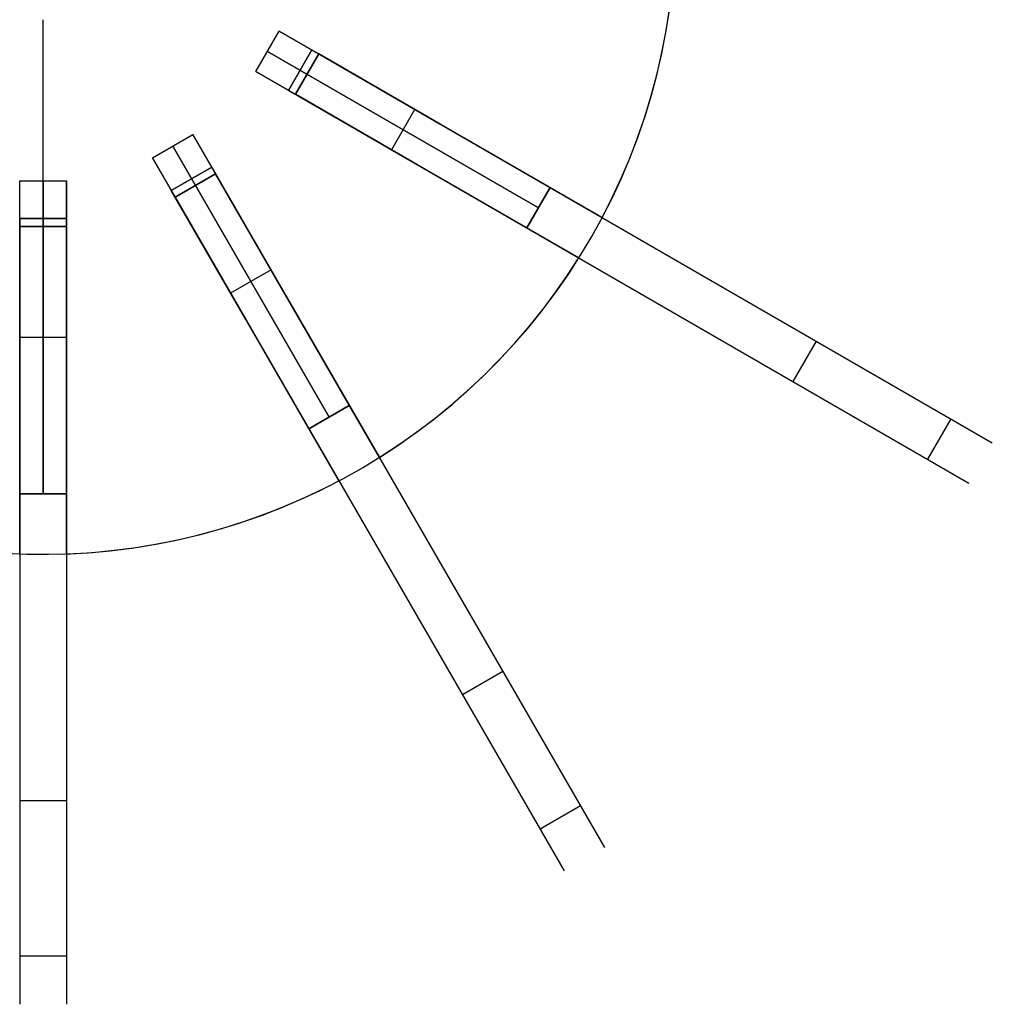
# Model space of a CAD drawing. Header units: millimetres. Extents: x 292 to 849, y 1637 to 2194.
# Tile 2 of 7: x 565 to 815, y 1637 to 1890. Entities that reach past the tile are written whole.
import ezdxf

# ---------------------------------------------------------------- set-up
doc = ezdxf.new("R2010")
doc.units = ezdxf.units.MM
doc.layers.add('Core_Sketch1', color=7, linetype='Continuous')
doc.layers.add('Core_Sketch2', color=7, linetype='Continuous')

msp = doc.modelspace()

# ---------------------------------------------------------------- linework, layer by layer
at = {"color": 0, "linetype": 'ByBlock', "lineweight": -2}
for points in [[(714.56, 1839.19), (717.11, 1844.21), (719.48, 1849.32), (721.67, 1854.5), (723.68, 1859.76), (725.51, 1865.08), (727.15, 1870.46), (728.61, 1875.9), (729.88, 1881.38), (730.96, 1886.91), (731.84, 1892.46), (732.53, 1898.05), (733.03, 1903.66), (733.34, 1909.28)], [(714.56, 1839.19), (717.11, 1844.21), (719.48, 1849.32), (721.67, 1854.5), (723.68, 1859.76), (725.51, 1865.08), (727.15, 1870.46), (728.61, 1875.9), (729.88, 1881.38), (730.96, 1886.91), (731.84, 1892.46), (732.53, 1898.05), (733.03, 1903.66), (733.34, 1909.28)], [(714.56, 1839.19), (717.11, 1844.21), (719.48, 1849.32), (721.67, 1854.5), (723.68, 1859.76), (725.51, 1865.08), (727.15, 1870.46), (728.61, 1875.9), (729.88, 1881.38), (730.96, 1886.91), (731.84, 1892.46), (732.53, 1898.05), (733.03, 1903.66), (733.34, 1909.28)], [(714.56, 1839.19), (717.11, 1844.21), (719.48, 1849.32), (721.67, 1854.5), (723.68, 1859.76), (725.51, 1865.08), (727.15, 1870.46), (728.61, 1875.9), (729.88, 1881.38), (730.96, 1886.91), (731.84, 1892.46), (732.53, 1898.05), (733.03, 1903.66), (733.34, 1909.28)], [(714.56, 1839.19), (717.11, 1844.21), (719.48, 1849.32), (721.67, 1854.5), (723.68, 1859.76), (725.51, 1865.08), (727.15, 1870.46), (728.61, 1875.9), (729.88, 1881.38), (730.96, 1886.91), (731.84, 1892.46), (732.53, 1898.05), (733.03, 1903.66), (733.34, 1909.28)], [(714.56, 1839.19), (717.11, 1844.21), (719.48, 1849.32), (721.67, 1854.5), (723.68, 1859.76), (725.51, 1865.08), (727.15, 1870.46), (728.61, 1875.9), (729.88, 1881.38), (730.96, 1886.91), (731.84, 1892.46), (732.53, 1898.05), (733.03, 1903.66), (733.34, 1909.28)], [(570.78, 1838.93), (570.78, 1890.08)], [(570.78, 1836.89), (570.78, 1890.08)], [(570.78, 1838.93), (570.78, 1890.08)], [(570.78, 1836.89), (570.78, 1890.08)], [(625.52, 1876.75), (631.52, 1887.14)], [(625.52, 1876.75), (631.52, 1887.14)], [(701.16, 1846.93), (631.52, 1887.14)], [(631.52, 1887.14), (701.16, 1846.93)], [(628.52, 1881.94), (698.16, 1841.74)], [(698.16, 1841.74), (628.52, 1881.94)], [(633.9, 1871.91), (639.9, 1882.3)], [(639.9, 1882.3), (633.9, 1871.91)], [(641.66, 1881.28), (635.66, 1870.89)], [(635.66, 1870.89), (641.66, 1881.28)], [(639.9, 1882.3), (673.09, 1863.14)], [(639.9, 1882.3), (673.09, 1863.14)], [(673.09, 1863.14), (641.66, 1881.28)], [(673.09, 1863.14), (641.66, 1881.28)], [(695.16, 1836.54), (625.52, 1876.75)], [(625.52, 1876.75), (695.16, 1836.54)], [(667.09, 1852.75), (633.9, 1871.91)], [(633.9, 1871.91), (667.09, 1852.75)], [(657.82, 1871.95), (814.86, 1781.28)], [(635.66, 1870.89), (667.09, 1852.75)], [(667.09, 1852.75), (635.66, 1870.89)], [(666.34, 1867.03), (660.34, 1856.64)], [(666.34, 1867.03), (660.34, 1856.64)], [(651.82, 1861.56), (808.86, 1770.89)], [(714.56, 1839.19), (673.09, 1863.14)], [(673.09, 1863.14), (714.56, 1839.19)], [(714.56, 1839.19), (673.09, 1863.14)], [(673.09, 1863.14), (714.56, 1839.19)], [(598.92, 1854.54), (609.31, 1860.54)], [(598.92, 1854.54), (609.31, 1860.54)], [(649.52, 1790.9), (609.31, 1860.54)], [(609.31, 1860.54), (649.52, 1790.9)], [(604.12, 1857.54), (644.32, 1787.9)], [(644.32, 1787.9), (604.12, 1857.54)], [(639.13, 1784.9), (598.92, 1854.54)], [(598.92, 1854.54), (639.13, 1784.9)], [(603.76, 1846.16), (614.15, 1852.16)], [(614.15, 1852.16), (603.76, 1846.16)], [(614.15, 1852.16), (633.31, 1818.97)], [(614.15, 1852.16), (633.31, 1818.97)], [(667.09, 1852.75), (708.56, 1828.8)], [(708.56, 1828.8), (667.09, 1852.75)], [(667.09, 1852.75), (708.56, 1828.8)], [(708.56, 1828.8), (667.09, 1852.75)], [(564.78, 1848.61), (576.78, 1848.61)], [(564.78, 1768.2), (564.78, 1848.61)], [(564.78, 1848.61), (576.78, 1848.61)], [(564.78, 1768.2), (564.78, 1848.61)], [(570.78, 1848.61), (570.78, 1768.2)], [(570.78, 1768.2), (570.78, 1848.61)], [(576.78, 1768.2), (576.78, 1848.61)], [(576.78, 1848.61), (576.78, 1768.2)], [(615.17, 1850.4), (604.78, 1844.4)], [(604.78, 1844.4), (615.17, 1850.4)], [(633.31, 1818.97), (615.17, 1850.4)], [(633.31, 1818.97), (615.17, 1850.4)], [(622.92, 1812.97), (603.76, 1846.16)], [(603.76, 1846.16), (622.92, 1812.97)], [(695.16, 1836.54), (701.16, 1846.93)], [(701.16, 1846.93), (695.16, 1836.54)], [(604.78, 1844.4), (622.92, 1812.97)], [(622.92, 1812.97), (604.78, 1844.4)], [(564.78, 1838.93), (576.78, 1838.93)], [(576.78, 1838.93), (564.78, 1838.93)], [(564.78, 1800.61), (564.78, 1838.93)], [(564.78, 1838.93), (564.78, 1800.61)], [(576.78, 1838.93), (576.78, 1800.61)], [(576.78, 1838.93), (576.78, 1800.61)], [(576.78, 1836.89), (564.78, 1836.89)], [(564.78, 1836.89), (576.78, 1836.89)], [(564.78, 1836.89), (564.78, 1800.61)], [(564.78, 1800.61), (564.78, 1836.89)], [(576.78, 1800.61), (576.78, 1836.89)], [(576.78, 1800.61), (576.78, 1836.89)], [(624.5, 1834.23), (715.17, 1677.2)], [(614.11, 1828.23), (704.77, 1671.2)], [(657.26, 1777.5), (661.97, 1780.57), (666.58, 1783.81), (671.07, 1787.2), (675.44, 1790.75), (679.68, 1794.44), (683.8, 1798.28), (687.78, 1802.26), (691.62, 1806.37), (695.31, 1810.62), (698.86, 1814.99), (702.25, 1819.48), (705.49, 1824.09), (708.56, 1828.8)], [(657.26, 1777.5), (661.97, 1780.57), (666.58, 1783.81), (671.07, 1787.2), (675.44, 1790.75), (679.68, 1794.44), (683.8, 1798.28), (687.78, 1802.26), (691.62, 1806.37), (695.31, 1810.62), (698.86, 1814.99), (702.25, 1819.48), (705.49, 1824.09), (708.56, 1828.8)], [(657.26, 1777.5), (661.97, 1780.57), (666.58, 1783.81), (671.07, 1787.2), (675.44, 1790.75), (679.68, 1794.44), (683.8, 1798.28), (687.78, 1802.26), (691.62, 1806.37), (695.31, 1810.62), (698.86, 1814.99), (702.25, 1819.48), (705.49, 1824.09), (708.56, 1828.8)], [(657.26, 1777.5), (661.97, 1780.57), (666.58, 1783.81), (671.07, 1787.2), (675.44, 1790.75), (679.68, 1794.44), (683.8, 1798.28), (687.78, 1802.26), (691.62, 1806.37), (695.31, 1810.62), (698.86, 1814.99), (702.25, 1819.48), (705.49, 1824.09), (708.56, 1828.8)], [(657.26, 1777.5), (661.97, 1780.57), (666.58, 1783.81), (671.07, 1787.2), (675.44, 1790.75), (679.68, 1794.44), (683.8, 1798.28), (687.78, 1802.26), (691.62, 1806.37), (695.31, 1810.62), (698.86, 1814.99), (702.25, 1819.48), (705.49, 1824.09), (708.56, 1828.8)], [(657.26, 1777.5), (661.97, 1780.57), (666.58, 1783.81), (671.07, 1787.2), (675.44, 1790.75), (679.68, 1794.44), (683.8, 1798.28), (687.78, 1802.26), (691.62, 1806.37), (695.31, 1810.62), (698.86, 1814.99), (702.25, 1819.48), (705.49, 1824.09), (708.56, 1828.8)], [(629.42, 1825.72), (619.02, 1819.72)], [(629.42, 1825.72), (619.02, 1819.72)], [(564.78, 1818.23), (564.78, 1636.9)], [(576.78, 1818.23), (576.78, 1636.9)], [(657.26, 1777.5), (633.31, 1818.97)], [(633.31, 1818.97), (657.26, 1777.5)], [(657.26, 1777.5), (633.31, 1818.97)], [(633.31, 1818.97), (657.26, 1777.5)], [(622.92, 1812.97), (646.86, 1771.5)], [(646.86, 1771.5), (622.92, 1812.97)], [(622.92, 1812.97), (646.86, 1771.5)], [(646.86, 1771.5), (622.92, 1812.97)], [(576.78, 1808.4), (564.78, 1808.4)], [(576.78, 1808.4), (564.78, 1808.4)], [(769.58, 1807.43), (763.58, 1797.04)], [(769.58, 1807.43), (763.58, 1797.04)], [(564.78, 1800.61), (564.78, 1752.72)], [(564.78, 1752.72), (564.78, 1800.61)], [(564.78, 1800.61), (564.78, 1752.72)], [(564.78, 1752.72), (564.78, 1800.61)], [(576.78, 1752.72), (576.78, 1800.61)], [(576.78, 1800.61), (576.78, 1752.72)], [(576.78, 1752.72), (576.78, 1800.61)], [(576.78, 1800.61), (576.78, 1752.72)], [(639.13, 1784.9), (649.52, 1790.9)], [(649.52, 1790.9), (639.13, 1784.9)], [(804.16, 1787.47), (798.16, 1777.07)], [(804.16, 1787.47), (798.16, 1777.07)], [(494.7, 1771.5), (499.72, 1768.95), (504.82, 1766.58), (510.01, 1764.39), (515.26, 1762.38), (520.59, 1760.55), (525.97, 1758.9), (531.41, 1757.45), (536.89, 1756.18), (542.41, 1755.1), (547.97, 1754.22), (553.56, 1753.52), (559.16, 1753.02), (564.78, 1752.72)], [(494.7, 1771.5), (499.72, 1768.95), (504.82, 1766.58), (510.01, 1764.39), (515.26, 1762.38), (520.59, 1760.55), (525.97, 1758.9), (531.41, 1757.45), (536.89, 1756.18), (542.41, 1755.1), (547.97, 1754.22), (553.56, 1753.52), (559.16, 1753.02), (564.78, 1752.72)], [(494.7, 1771.5), (499.72, 1768.95), (504.82, 1766.58), (510.01, 1764.39), (515.26, 1762.38), (520.59, 1760.55), (525.97, 1758.9), (531.41, 1757.45), (536.89, 1756.18), (542.41, 1755.1), (547.97, 1754.22), (553.56, 1753.52), (559.16, 1753.02), (564.78, 1752.72)], [(494.7, 1771.5), (499.72, 1768.95), (504.82, 1766.58), (510.01, 1764.39), (515.26, 1762.38), (520.59, 1760.55), (525.97, 1758.9), (531.41, 1757.45), (536.89, 1756.18), (542.41, 1755.1), (547.97, 1754.22), (553.56, 1753.52), (559.16, 1753.02), (564.78, 1752.72)], [(494.7, 1771.5), (499.72, 1768.95), (504.82, 1766.58), (510.01, 1764.39), (515.26, 1762.38), (520.59, 1760.55), (525.97, 1758.9), (531.41, 1757.45), (536.89, 1756.18), (542.41, 1755.1), (547.97, 1754.22), (553.56, 1753.52), (559.16, 1753.02), (564.78, 1752.72)], [(494.7, 1771.5), (499.72, 1768.95), (504.82, 1766.58), (510.01, 1764.39), (515.26, 1762.38), (520.59, 1760.55), (525.97, 1758.9), (531.41, 1757.45), (536.89, 1756.18), (542.41, 1755.1), (547.97, 1754.22), (553.56, 1753.52), (559.16, 1753.02), (564.78, 1752.72)], [(576.78, 1752.72), (582.4, 1753.02), (588.01, 1753.52), (593.59, 1754.22), (599.15, 1755.1), (604.68, 1756.18), (610.16, 1757.45), (615.6, 1758.9), (620.98, 1760.55), (626.3, 1762.38), (631.56, 1764.39), (636.74, 1766.58), (641.85, 1768.95), (646.86, 1771.5)], [(576.78, 1752.72), (582.4, 1753.02), (588.01, 1753.52), (593.59, 1754.22), (599.15, 1755.1), (604.68, 1756.18), (610.16, 1757.45), (615.6, 1758.9), (620.98, 1760.55), (626.3, 1762.38), (631.56, 1764.39), (636.74, 1766.58), (641.85, 1768.95), (646.86, 1771.5)], [(576.78, 1752.72), (582.4, 1753.02), (588.01, 1753.52), (593.59, 1754.22), (599.15, 1755.1), (604.68, 1756.18), (610.16, 1757.45), (615.6, 1758.9), (620.98, 1760.55), (626.3, 1762.38), (631.56, 1764.39), (636.74, 1766.58), (641.85, 1768.95), (646.86, 1771.5)], [(576.78, 1752.72), (582.4, 1753.02), (588.01, 1753.52), (593.59, 1754.22), (599.15, 1755.1), (604.68, 1756.18), (610.16, 1757.45), (615.6, 1758.9), (620.98, 1760.55), (626.3, 1762.38), (631.56, 1764.39), (636.74, 1766.58), (641.85, 1768.95), (646.86, 1771.5)], [(576.78, 1752.72), (582.4, 1753.02), (588.01, 1753.52), (593.59, 1754.22), (599.15, 1755.1), (604.68, 1756.18), (610.16, 1757.45), (615.6, 1758.9), (620.98, 1760.55), (626.3, 1762.38), (631.56, 1764.39), (636.74, 1766.58), (641.85, 1768.95), (646.86, 1771.5)], [(576.78, 1752.72), (582.4, 1753.02), (588.01, 1753.52), (593.59, 1754.22), (599.15, 1755.1), (604.68, 1756.18), (610.16, 1757.45), (615.6, 1758.9), (620.98, 1760.55), (626.3, 1762.38), (631.56, 1764.39), (636.74, 1766.58), (641.85, 1768.95), (646.86, 1771.5)], [(564.78, 1768.2), (576.78, 1768.2)], [(576.78, 1768.2), (564.78, 1768.2)], [(689.02, 1722.48), (678.63, 1716.48)], [(689.02, 1722.48), (678.63, 1716.48)], [(576.78, 1689.19), (564.78, 1689.19)], [(576.78, 1689.19), (564.78, 1689.19)], [(708.99, 1687.9), (698.59, 1681.9)], [(708.99, 1687.9), (698.59, 1681.9)], [(576.78, 1649.26), (564.78, 1649.26)], [(576.78, 1649.26), (564.78, 1649.26)]]:
    msp.add_lwpolyline(points, dxfattribs=at)
at = {"color": 0, "linetype": 'ByBlock', "lineweight": -2, "extrusion": (1, 0, 0)}
for points in [[(1890.08, -466), (1890.08, -454)], [(1890.08, 0), (1890.08, 12)], [(1838.93, -466), (1843.54, -491.04), (1848.61, -516)], [(1838.93, 12), (1843.53, 36.95), (1848.61, 62)], [(1848.61, -516), (1843.54, -491.04), (1838.93, -466)], [(1848.61, 62), (1843.53, 36.95), (1838.93, 12)], [(1838.93, -466), (1843.54, -491.04), (1848.61, -516)], [(1839.19, -454), (1839.19, -466)], [(1839.19, 12), (1839.19, 0)], [(1836.89, -454), (1832.74, -427.3), (1829.08, -400.31), (1825.93, -373.04), (1823.29, -345.51), (1821.2, -317.73), (1819.65, -289.71), (1818.66, -261.47), (1818.25, -233.02), (1818.42, -204.38), (1819.19, -175.57), (1820.56, -146.59), (1822.56, -117.48), (1825.18, -88.25), (1828.43, -58.91), (1832.34, -29.48), (1836.89, 0)], [(1836.89, -454), (1832.74, -427.3), (1829.08, -400.31), (1825.93, -373.04), (1823.29, -345.51), (1821.2, -317.73), (1819.65, -289.71), (1818.66, -261.47), (1818.25, -233.02), (1818.42, -204.38), (1819.19, -175.57), (1820.56, -146.59), (1822.56, -117.48), (1825.18, -88.25), (1828.43, -58.91), (1832.34, -29.48), (1836.89, 0)], [(1836.89, 0), (1832.34, -29.48), (1828.43, -58.91), (1825.18, -88.25), (1822.56, -117.48), (1820.56, -146.59), (1819.19, -175.57), (1818.42, -204.38), (1818.25, -233.02), (1818.66, -261.47), (1819.65, -289.71), (1821.2, -317.73), (1823.29, -345.51), (1825.93, -373.04), (1829.08, -400.31), (1832.74, -427.3), (1836.89, -454)], [(1831.09, -511.74), (1831.09, 57.74)], [(1828.8, -466), (1828.8, -454)], [(1828.8, 0), (1828.8, 12)], [(1820.7, -511.74), (1820.7, 57.74)], [(1777.5, -454), (1777.5, -466)], [(1777.5, 12), (1777.5, 0)], [(1771.5, -466), (1771.5, -454)], [(1771.5, 0), (1771.5, 12)], [(1649.26, -411.97), (1649.88, -416.03), (1650.63, -420.06), (1651.53, -424.07), (1652.55, -428.05), (1653.72, -431.99), (1655.02, -435.88), (1656.45, -439.73), (1658.01, -443.53), (1659.7, -447.27), (1661.52, -450.95), (1663.46, -454.57), (1665.53, -458.12), (1667.71, -461.6), (1670.01, -465), (1672.43, -468.32), (1674.96, -471.55), (1677.6, -474.7), (1680.35, -477.75), (1683.2, -480.71), (1686.15, -483.57), (1689.19, -486.32), (1692.33, -488.97), (1695.55, -491.51), (1698.86, -493.94), (1702.25, -496.26), (1705.72, -498.46), (1709.27, -500.53), (1712.88, -502.49), (1716.55, -504.32), (1720.29, -506.02), (1724.08, -507.6), (1727.93, -509.04), (1731.82, -510.35), (1735.75, -511.53), (1739.72, -512.57), (1743.73, -513.48), (1747.76, -514.25), (1751.82, -514.88), (1755.9, -515.37), (1759.99, -515.72), (1764.09, -515.93), (1768.2, -516)], [(1768.2, 62), (1764.09, 61.93), (1759.99, 61.72), (1755.9, 61.37), (1751.82, 60.88), (1747.76, 60.25), (1743.73, 59.48), (1739.72, 58.57), (1735.75, 57.53), (1731.82, 56.35), (1727.93, 55.04), (1724.08, 53.6), (1720.29, 52.02), (1716.55, 50.32), (1712.88, 48.49), (1709.27, 46.53), (1705.72, 44.46), (1702.25, 42.26), (1698.86, 39.94), (1695.55, 37.51), (1692.33, 34.97), (1689.19, 32.32), (1686.15, 29.57), (1683.2, 26.71), (1680.35, 23.75), (1677.6, 20.7), (1674.96, 17.55), (1672.43, 14.32), (1670.01, 11), (1667.71, 7.6), (1665.53, 4.12), (1663.46, 0.57), (1661.52, -3.05), (1659.7, -6.73), (1658.01, -10.47), (1656.45, -14.27), (1655.02, -18.12), (1653.72, -22.01), (1652.55, -25.95), (1651.53, -29.93), (1650.63, -33.94), (1649.88, -37.97), (1649.26, -42.03)], [(1768.2, -516), (1764.09, -515.93), (1759.99, -515.72), (1755.9, -515.37), (1751.82, -514.88), (1747.76, -514.25), (1743.73, -513.48), (1739.72, -512.57), (1735.75, -511.53), (1731.82, -510.35), (1727.93, -509.04), (1724.08, -507.6), (1720.29, -506.02), (1716.55, -504.32), (1712.88, -502.49), (1709.27, -500.53), (1705.72, -498.46), (1702.25, -496.26), (1698.86, -493.94), (1695.55, -491.51), (1692.33, -488.97), (1689.19, -486.32), (1686.15, -483.57), (1683.2, -480.71), (1680.35, -477.75), (1677.6, -474.7), (1674.96, -471.55), (1672.43, -468.32), (1670.01, -465), (1667.71, -461.6), (1665.53, -458.12), (1663.46, -454.57), (1661.52, -450.95), (1659.7, -447.27), (1658.01, -443.53), (1656.45, -439.73), (1655.02, -435.88), (1653.72, -431.99), (1652.55, -428.05), (1651.53, -424.07), (1650.63, -420.06), (1649.88, -416.03), (1649.26, -411.97)], [(1649.26, -42.03), (1649.88, -37.97), (1650.63, -33.94), (1651.53, -29.93), (1652.55, -25.95), (1653.72, -22.01), (1655.02, -18.12), (1656.45, -14.27), (1658.01, -10.47), (1659.7, -6.73), (1661.52, -3.05), (1663.46, 0.57), (1665.53, 4.12), (1667.71, 7.6), (1670.01, 11), (1672.43, 14.32), (1674.96, 17.55), (1677.6, 20.7), (1680.35, 23.75), (1683.2, 26.71), (1686.15, 29.57), (1689.19, 32.32), (1692.33, 34.97), (1695.55, 37.51), (1698.86, 39.94), (1702.25, 42.26), (1705.72, 44.46), (1709.27, 46.53), (1712.88, 48.49), (1716.55, 50.32), (1720.29, 52.02), (1724.08, 53.6), (1727.93, 55.04), (1731.82, 56.35), (1735.75, 57.53), (1739.72, 58.57), (1743.73, 59.48), (1747.76, 60.25), (1751.82, 60.88), (1755.9, 61.37), (1759.99, 61.72), (1764.09, 61.93), (1768.2, 62)], [(1768.2, -516), (1764.09, -515.93), (1759.99, -515.72), (1755.9, -515.37), (1751.82, -514.88), (1747.76, -514.25), (1743.73, -513.48), (1739.72, -512.57), (1735.75, -511.53), (1731.82, -510.35), (1727.93, -509.04), (1724.08, -507.6), (1720.29, -506.02), (1716.55, -504.32), (1712.88, -502.49), (1709.27, -500.53), (1705.72, -498.46), (1702.25, -496.26), (1698.86, -493.94), (1695.55, -491.51), (1692.33, -488.97), (1689.19, -486.32), (1686.15, -483.57), (1683.2, -480.71), (1680.35, -477.75), (1677.6, -474.7), (1674.96, -471.55), (1672.43, -468.32), (1670.01, -465), (1667.71, -461.6), (1665.53, -458.12), (1663.46, -454.57), (1661.52, -450.95), (1659.7, -447.27), (1658.01, -443.53), (1656.45, -439.73), (1655.02, -435.88), (1653.72, -431.99), (1652.55, -428.05), (1651.53, -424.07), (1650.63, -420.06), (1649.88, -416.03), (1649.26, -411.97)], [(1649.26, -42.03), (1649.88, -37.97), (1650.63, -33.94), (1651.53, -29.93), (1652.55, -25.95), (1653.72, -22.01), (1655.02, -18.12), (1656.45, -14.27), (1658.01, -10.47), (1659.7, -6.73), (1661.52, -3.05), (1663.46, 0.57), (1665.53, 4.12), (1667.71, 7.6), (1670.01, 11), (1672.43, 14.32), (1674.96, 17.55), (1677.6, 20.7), (1680.35, 23.75), (1683.2, 26.71), (1686.15, 29.57), (1689.19, 32.32), (1692.33, 34.97), (1695.55, 37.51), (1698.86, 39.94), (1702.25, 42.26), (1705.72, 44.46), (1709.27, 46.53), (1712.88, 48.49), (1716.55, 50.32), (1720.29, 52.02), (1724.08, 53.6), (1727.93, 55.04), (1731.82, 56.35), (1735.75, 57.53), (1739.72, 58.57), (1743.73, 59.48), (1747.76, 60.25), (1751.82, 60.88), (1755.9, 61.37), (1759.99, 61.72), (1764.09, 61.93), (1768.2, 62)], [(1763.47, -511.74), (1763.47, 57.74)], [(1757.47, -511.74), (1757.47, 57.74)], [(1752.72, -466), (1752.72, -454)], [(1752.72, 0), (1752.72, 12)], [(1752.72, -454), (1752.72, -466)], [(1752.72, 12), (1752.72, 0)], [(1736.52, -511.74), (1736.52, 57.74)], [(1736.52, -511.74), (1736.52, 57.74)], [(1649.26, -411.97), (1644.05, -367.79), (1640.21, -322.89), (1637.81, -277.34), (1636.91, -231.19), (1637.55, -184.51), (1639.79, -137.38), (1643.68, -89.86), (1649.26, -42.03)], [(1649.26, -411.97), (1644.05, -367.79), (1640.21, -322.89), (1637.81, -277.34), (1636.91, -231.19), (1637.55, -184.51), (1639.79, -137.38), (1643.68, -89.86), (1649.26, -42.03)]]:
    msp.add_lwpolyline(points, dxfattribs=at)
at = {"color": 0, "linetype": 'ByBlock', "lineweight": -2, "extrusion": (0.5, 0.866025, -3.95262e-15)}
msp.add_lwpolyline([(396.66, 62), (391.58, 36.95), (386.98, 12)], dxfattribs=at)
at = {"color": 0, "linetype": 'ByBlock', "lineweight": -2, "extrusion": (0.5, 0.866025, -8.39622e-15)}
msp.add_lwpolyline([(386.98, -466), (391.59, -491.04), (396.66, -516)], dxfattribs=at)
at = {"color": 0, "linetype": 'ByBlock', "lineweight": -2, "extrusion": (0.5, 0.866025, -3.61153e-14)}
msp.add_lwpolyline([(386.98, 12), (391.58, 36.95), (396.66, 62)], dxfattribs=at)
at = {"color": 0, "linetype": 'ByBlock', "lineweight": -2, "extrusion": (0.5, 0.866025, 8.3229e-15)}
msp.add_lwpolyline([(396.66, -516), (391.59, -491.04), (386.98, -466)], dxfattribs=at)
at = {"color": 0, "linetype": 'ByBlock', "lineweight": -2, "extrusion": (0.5, 0.866025, 1.05975e-15)}
msp.add_lwpolyline([(384.94, 0), (380.39, -29.48), (376.49, -58.91), (373.23, -88.24), (370.61, -117.48), (368.61, -146.59), (367.24, -175.56), (366.47, -204.38), (366.3, -233.02), (366.71, -261.47), (367.7, -289.71), (369.25, -317.73), (371.34, -345.51), (373.98, -373.04), (377.13, -400.3), (380.79, -427.3), (384.94, -454)], dxfattribs=at)
at = {"color": 0, "linetype": 'ByBlock', "lineweight": -2, "extrusion": (0.5, 0.866025, -1.17383e-12)}
msp.add_lwpolyline([(386.98, 12), (391.58, 36.95), (396.66, 62)], dxfattribs=at)
at = {"color": 0, "linetype": 'ByBlock', "lineweight": -2, "extrusion": (0.5, 0.866025, -1.60762e-13)}
msp.add_lwpolyline([(386.98, -466), (391.59, -491.04), (396.66, -516)], dxfattribs=at)
at = {"color": 0, "linetype": 'ByBlock', "lineweight": -2, "extrusion": (0.5, 0.866025, 1.92303e-16)}
msp.add_lwpolyline([(384.94, -454), (380.79, -427.3), (377.13, -400.3), (373.98, -373.04), (371.34, -345.51), (369.25, -317.73), (367.7, -289.71), (366.71, -261.47), (366.3, -233.02), (366.47, -204.38), (367.24, -175.56), (368.61, -146.59), (370.61, -117.48), (373.23, -88.24), (376.49, -58.91), (380.39, -29.48), (384.94, 0)], dxfattribs=at)
at = {"color": 0, "linetype": 'ByBlock', "lineweight": -2, "extrusion": (0.5, 0.866025, 8.7644e-16)}
msp.add_lwpolyline([(384.94, -454), (380.79, -427.3), (377.13, -400.3), (373.98, -373.04), (371.34, -345.51), (369.25, -317.73), (367.7, -289.71), (366.71, -261.47), (366.3, -233.02), (366.47, -204.38), (367.24, -175.56), (368.61, -146.59), (370.61, -117.48), (373.23, -88.24), (376.49, -58.91), (380.39, -29.48), (384.94, 0)], dxfattribs=at)
at = {"color": 0, "linetype": 'ByBlock', "lineweight": -2, "extrusion": (0.866025, 0.5, -2.02651e-13)}
msp.add_lwpolyline([(1306.62, 62), (1301.54, 36.95), (1296.95, 12)], dxfattribs=at)
at = {"color": 0, "linetype": 'ByBlock', "lineweight": -2, "extrusion": (0.866025, 0.5, -1.34048e-14)}
msp.add_lwpolyline([(1296.95, -466), (1301.55, -491.04), (1306.62, -516)], dxfattribs=at)
at = {"color": 0, "linetype": 'ByBlock', "lineweight": -2, "extrusion": (0.866025, 0.5, 1.39275e-13)}
msp.add_lwpolyline([(1296.95, 12), (1301.54, 36.95), (1306.62, 62)], dxfattribs=at)
at = {"color": 0, "linetype": 'ByBlock', "lineweight": -2, "extrusion": (0.866025, 0.5, 7.94611e-15)}
msp.add_lwpolyline([(1306.62, -516), (1301.55, -491.04), (1296.95, -466)], dxfattribs=at)
at = {"color": 0, "linetype": 'ByBlock', "lineweight": -2, "extrusion": (0.866025, 0.5, 8.18649e-14)}
msp.add_lwpolyline([(1296.95, 12), (1301.54, 36.95), (1306.62, 62)], dxfattribs=at)
at = {"color": 0, "linetype": 'ByBlock', "lineweight": -2, "extrusion": (0.866025, 0.5, -3.48072e-14)}
msp.add_lwpolyline([(1296.95, -466), (1301.55, -491.04), (1306.62, -516)], dxfattribs=at)
at = {"color": 0, "linetype": 'ByBlock', "lineweight": -2, "extrusion": (0.866025, 0.5, 3.65349e-16)}
msp.add_lwpolyline([(1294.9, 0), (1290.35, -29.48), (1286.45, -58.91), (1283.19, -88.24), (1280.57, -117.48), (1278.57, -146.59), (1277.2, -175.56), (1276.43, -204.38), (1276.26, -233.02), (1276.67, -261.47), (1277.66, -289.71), (1279.21, -317.73), (1281.31, -345.51), (1283.94, -373.04), (1287.09, -400.3), (1290.75, -427.3), (1294.9, -454)], dxfattribs=at)
at = {"color": 0, "linetype": 'ByBlock', "lineweight": -2, "extrusion": (0.866025, 0.5, 6.50588e-16)}
msp.add_lwpolyline([(1294.9, -454), (1290.75, -427.3), (1287.09, -400.3), (1283.94, -373.04), (1281.31, -345.51), (1279.21, -317.73), (1277.66, -289.71), (1276.67, -261.47), (1276.26, -233.02), (1276.43, -204.38), (1277.2, -175.56), (1278.57, -146.59), (1280.57, -117.48), (1283.19, -88.24), (1286.45, -58.91), (1290.35, -29.48), (1294.9, 0)], dxfattribs=at)
at = {"color": 0, "linetype": 'ByBlock', "lineweight": -2, "extrusion": (0.5, 0.866025, -4.80201e-16)}
msp.add_lwpolyline([(316.25, -516), (312.14, -515.93), (308.04, -515.72), (303.95, -515.37), (299.87, -514.88), (295.81, -514.25), (291.78, -513.48), (287.77, -512.57), (283.8, -511.53), (279.87, -510.35), (275.98, -509.04), (272.13, -507.6), (268.34, -506.02), (264.6, -504.32), (260.93, -502.49), (257.32, -500.53), (253.77, -498.46), (250.3, -496.26), (246.91, -493.94), (243.6, -491.51), (240.38, -488.97), (237.24, -486.32), (234.2, -483.57), (231.25, -480.71), (228.4, -477.75), (225.65, -474.7), (223.01, -471.55), (220.48, -468.32), (218.06, -465), (215.76, -461.6), (213.58, -458.12), (211.51, -454.57), (209.57, -450.95), (207.75, -447.27), (206.06, -443.53), (204.5, -439.73), (203.07, -435.88), (201.77, -431.99), (200.6, -428.05), (199.58, -424.07), (198.68, -420.06), (197.93, -416.03), (197.31, -411.97)], dxfattribs=at)
at = {"color": 0, "linetype": 'ByBlock', "lineweight": -2, "extrusion": (0.5, 0.866025, 3.10178e-15)}
msp.add_lwpolyline([(197.31, -42.03), (197.93, -37.97), (198.68, -33.94), (199.58, -29.93), (200.6, -25.95), (201.77, -22.01), (203.07, -18.12), (204.5, -14.27), (206.06, -10.47), (207.75, -6.73), (209.57, -3.05), (211.51, 0.57), (213.58, 4.12), (215.76, 7.6), (218.06, 11), (220.48, 14.32), (223.01, 17.55), (225.65, 20.7), (228.4, 23.75), (231.25, 26.71), (234.2, 29.57), (237.24, 32.32), (240.38, 34.97), (243.6, 37.51), (246.91, 39.94), (250.3, 42.26), (253.77, 44.46), (257.32, 46.53), (260.93, 48.49), (264.6, 50.32), (268.34, 52.02), (272.13, 53.6), (275.98, 55.04), (279.87, 56.35), (283.8, 57.53), (287.77, 58.57), (291.78, 59.48), (295.81, 60.25), (299.87, 60.88), (303.95, 61.37), (308.04, 61.72), (312.14, 61.93), (316.25, 62)], dxfattribs=at)
at = {"color": 0, "linetype": 'ByBlock', "lineweight": -2, "extrusion": (0.866025, 0.5, 6.17039e-16)}
msp.add_lwpolyline([(1294.9, -454), (1290.75, -427.3), (1287.09, -400.3), (1283.94, -373.04), (1281.31, -345.51), (1279.21, -317.73), (1277.66, -289.71), (1276.67, -261.47), (1276.26, -233.02), (1276.43, -204.38), (1277.2, -175.56), (1278.57, -146.59), (1280.57, -117.48), (1283.19, -88.24), (1286.45, -58.91), (1290.35, -29.48), (1294.9, 0)], dxfattribs=at)
at = {"color": 0, "linetype": 'ByBlock', "lineweight": -2, "extrusion": (0.5, 0.866025, 6.93533e-16)}
msp.add_lwpolyline([(316.25, -516), (312.14, -515.93), (308.04, -515.72), (303.95, -515.37), (299.87, -514.88), (295.81, -514.25), (291.78, -513.48), (287.77, -512.57), (283.8, -511.53), (279.87, -510.35), (275.98, -509.04), (272.13, -507.6), (268.34, -506.02), (264.6, -504.32), (260.93, -502.49), (257.32, -500.53), (253.77, -498.46), (250.3, -496.26), (246.91, -493.94), (243.6, -491.51), (240.38, -488.97), (237.24, -486.32), (234.2, -483.57), (231.25, -480.71), (228.4, -477.75), (225.65, -474.7), (223.01, -471.55), (220.48, -468.32), (218.06, -465), (215.76, -461.6), (213.58, -458.12), (211.51, -454.57), (209.57, -450.95), (207.75, -447.27), (206.06, -443.53), (204.5, -439.73), (203.07, -435.88), (201.77, -431.99), (200.6, -428.05), (199.58, -424.07), (198.68, -420.06), (197.93, -416.03), (197.31, -411.97)], dxfattribs=at)
at = {"color": 0, "linetype": 'ByBlock', "lineweight": -2, "extrusion": (0.5, 0.866025, -1.22106e-15)}
msp.add_lwpolyline([(197.31, -42.03), (197.93, -37.97), (198.68, -33.94), (199.58, -29.93), (200.6, -25.95), (201.77, -22.01), (203.07, -18.12), (204.5, -14.27), (206.06, -10.47), (207.75, -6.73), (209.57, -3.05), (211.51, 0.57), (213.58, 4.12), (215.76, 7.6), (218.06, 11), (220.48, 14.32), (223.01, 17.55), (225.65, 20.7), (228.4, 23.75), (231.25, 26.71), (234.2, 29.57), (237.24, 32.32), (240.38, 34.97), (243.6, 37.51), (246.91, 39.94), (250.3, 42.26), (253.77, 44.46), (257.32, 46.53), (260.93, 48.49), (264.6, 50.32), (268.34, 52.02), (272.13, 53.6), (275.98, 55.04), (279.87, 56.35), (283.8, 57.53), (287.77, 58.57), (291.78, 59.48), (295.81, 60.25), (299.87, 60.88), (303.95, 61.37), (308.04, 61.72), (312.14, 61.93), (316.25, 62)], dxfattribs=at)
at = {"color": 0, "linetype": 'ByBlock', "lineweight": -2, "extrusion": (0.5, 0.866025, -1.27195e-15)}
msp.add_lwpolyline([(197.31, -411.97), (197.93, -416.03), (198.68, -420.06), (199.58, -424.07), (200.6, -428.05), (201.77, -431.99), (203.07, -435.88), (204.5, -439.73), (206.06, -443.53), (207.75, -447.27), (209.57, -450.95), (211.51, -454.57), (213.58, -458.12), (215.76, -461.6), (218.06, -465), (220.48, -468.32), (223.01, -471.55), (225.65, -474.7), (228.4, -477.75), (231.25, -480.71), (234.2, -483.57), (237.24, -486.32), (240.38, -488.97), (243.6, -491.51), (246.91, -493.94), (250.3, -496.26), (253.77, -498.46), (257.32, -500.53), (260.93, -502.49), (264.6, -504.32), (268.34, -506.02), (272.13, -507.6), (275.98, -509.04), (279.87, -510.35), (283.8, -511.53), (287.77, -512.57), (291.78, -513.48), (295.81, -514.25), (299.87, -514.88), (303.95, -515.37), (308.04, -515.72), (312.14, -515.93), (316.25, -516)], dxfattribs=at)
at = {"color": 0, "linetype": 'ByBlock', "lineweight": -2, "extrusion": (0.5, 0.866025, -2.48129e-16)}
msp.add_lwpolyline([(316.25, 62), (312.14, 61.93), (308.04, 61.72), (303.95, 61.37), (299.87, 60.88), (295.81, 60.25), (291.78, 59.48), (287.77, 58.57), (283.8, 57.53), (279.87, 56.35), (275.98, 55.04), (272.13, 53.6), (268.34, 52.02), (264.6, 50.32), (260.93, 48.49), (257.32, 46.53), (253.77, 44.46), (250.3, 42.26), (246.91, 39.94), (243.6, 37.51), (240.38, 34.97), (237.24, 32.32), (234.2, 29.57), (231.25, 26.71), (228.4, 23.75), (225.65, 20.7), (223.01, 17.55), (220.48, 14.32), (218.06, 11), (215.76, 7.6), (213.58, 4.12), (211.51, 0.57), (209.57, -3.05), (207.75, -6.73), (206.06, -10.47), (204.5, -14.27), (203.07, -18.12), (201.77, -22.01), (200.6, -25.95), (199.58, -29.93), (198.68, -33.94), (197.93, -37.97), (197.31, -42.03)], dxfattribs=at)
at = {"color": 0, "linetype": 'ByBlock', "lineweight": -2, "extrusion": (0.866025, 0.5, -2.79986e-15)}
msp.add_lwpolyline([(1226.21, -516), (1222.1, -515.93), (1218, -515.72), (1213.91, -515.37), (1209.83, -514.88), (1205.77, -514.25), (1201.74, -513.48), (1197.73, -512.57), (1193.76, -511.53), (1189.83, -510.35), (1185.94, -509.04), (1182.09, -507.6), (1178.3, -506.02), (1174.56, -504.32), (1170.89, -502.49), (1167.28, -500.53), (1163.73, -498.46), (1160.26, -496.26), (1156.87, -493.94), (1153.56, -491.51), (1150.34, -488.97), (1147.2, -486.32), (1144.16, -483.57), (1141.21, -480.71), (1138.36, -477.75), (1135.61, -474.7), (1132.97, -471.55), (1130.44, -468.32), (1128.03, -465), (1125.72, -461.6), (1123.54, -458.12), (1121.47, -454.57), (1119.53, -450.95), (1117.71, -447.27), (1116.02, -443.53), (1114.46, -439.73), (1113.03, -435.88), (1111.73, -431.99), (1110.56, -428.05), (1109.54, -424.07), (1108.64, -420.06), (1107.89, -416.03), (1107.27, -411.97)], dxfattribs=at)
at = {"color": 0, "linetype": 'ByBlock', "lineweight": -2, "extrusion": (0.866025, 0.5, 3.13085e-15)}
msp.add_lwpolyline([(1107.27, -42.03), (1107.89, -37.97), (1108.64, -33.94), (1109.54, -29.93), (1110.56, -25.95), (1111.73, -22.01), (1113.03, -18.12), (1114.46, -14.27), (1116.02, -10.47), (1117.71, -6.73), (1119.53, -3.05), (1121.47, 0.57), (1123.54, 4.12), (1125.72, 7.6), (1128.03, 11), (1130.44, 14.32), (1132.97, 17.55), (1135.61, 20.7), (1138.36, 23.75), (1141.21, 26.71), (1144.16, 29.57), (1147.2, 32.32), (1150.34, 34.97), (1153.56, 37.51), (1156.87, 39.94), (1160.26, 42.26), (1163.73, 44.46), (1167.28, 46.53), (1170.89, 48.49), (1174.56, 50.32), (1178.3, 52.02), (1182.09, 53.6), (1185.94, 55.04), (1189.83, 56.35), (1193.76, 57.53), (1197.73, 58.57), (1201.74, 59.48), (1205.77, 60.25), (1209.83, 60.88), (1213.91, 61.37), (1218, 61.72), (1222.1, 61.93), (1226.21, 62)], dxfattribs=at)
at = {"color": 0, "linetype": 'ByBlock', "lineweight": -2, "extrusion": (0.866025, 0.5, -1.53533e-15)}
msp.add_lwpolyline([(1226.21, -516), (1222.1, -515.93), (1218, -515.72), (1213.91, -515.37), (1209.83, -514.88), (1205.77, -514.25), (1201.74, -513.48), (1197.73, -512.57), (1193.76, -511.53), (1189.83, -510.35), (1185.94, -509.04), (1182.09, -507.6), (1178.3, -506.02), (1174.56, -504.32), (1170.89, -502.49), (1167.28, -500.53), (1163.73, -498.46), (1160.26, -496.26), (1156.87, -493.94), (1153.56, -491.51), (1150.34, -488.97), (1147.2, -486.32), (1144.16, -483.57), (1141.21, -480.71), (1138.36, -477.75), (1135.61, -474.7), (1132.97, -471.55), (1130.44, -468.32), (1128.03, -465), (1125.72, -461.6), (1123.54, -458.12), (1121.47, -454.57), (1119.53, -450.95), (1117.71, -447.27), (1116.02, -443.53), (1114.46, -439.73), (1113.03, -435.88), (1111.73, -431.99), (1110.56, -428.05), (1109.54, -424.07), (1108.64, -420.06), (1107.89, -416.03), (1107.27, -411.97)], dxfattribs=at)
at = {"color": 0, "linetype": 'ByBlock', "lineweight": -2, "extrusion": (0.866025, 0.5, 1.23988e-15)}
msp.add_lwpolyline([(1107.27, -42.03), (1107.89, -37.97), (1108.64, -33.94), (1109.54, -29.93), (1110.56, -25.95), (1111.73, -22.01), (1113.03, -18.12), (1114.46, -14.27), (1116.02, -10.47), (1117.71, -6.73), (1119.53, -3.05), (1121.47, 0.57), (1123.54, 4.12), (1125.72, 7.6), (1128.03, 11), (1130.44, 14.32), (1132.97, 17.55), (1135.61, 20.7), (1138.36, 23.75), (1141.21, 26.71), (1144.16, 29.57), (1147.2, 32.32), (1150.34, 34.97), (1153.56, 37.51), (1156.87, 39.94), (1160.26, 42.26), (1163.73, 44.46), (1167.28, 46.53), (1170.89, 48.49), (1174.56, 50.32), (1178.3, 52.02), (1182.09, 53.6), (1185.94, 55.04), (1189.83, 56.35), (1193.76, 57.53), (1197.73, 58.57), (1201.74, 59.48), (1205.77, 60.25), (1209.83, 60.88), (1213.91, 61.37), (1218, 61.72), (1222.1, 61.93), (1226.21, 62)], dxfattribs=at)
at = {"color": 0, "linetype": 'ByBlock', "lineweight": -2, "extrusion": (0.5, 0.866025, 2.21148e-15)}
msp.add_lwpolyline([(197.31, -411.97), (192.1, -367.79), (188.26, -322.89), (185.86, -277.34), (184.96, -231.19), (185.6, -184.51), (187.84, -137.38), (191.73, -89.85), (197.31, -42.03)], dxfattribs=at)
at = {"color": 0, "linetype": 'ByBlock', "lineweight": -2, "extrusion": (0.866025, 0.5, 2.6416e-15)}
msp.add_lwpolyline([(1107.27, -411.97), (1107.89, -416.03), (1108.64, -420.06), (1109.54, -424.07), (1110.56, -428.05), (1111.73, -431.99), (1113.03, -435.88), (1114.46, -439.73), (1116.02, -443.53), (1117.71, -447.27), (1119.53, -450.95), (1121.47, -454.57), (1123.54, -458.12), (1125.72, -461.6), (1128.03, -465), (1130.44, -468.32), (1132.97, -471.55), (1135.61, -474.7), (1138.36, -477.75), (1141.21, -480.71), (1144.16, -483.57), (1147.2, -486.32), (1150.34, -488.97), (1153.56, -491.51), (1156.87, -493.94), (1160.26, -496.26), (1163.73, -498.46), (1167.28, -500.53), (1170.89, -502.49), (1174.56, -504.32), (1178.3, -506.02), (1182.09, -507.6), (1185.94, -509.04), (1189.83, -510.35), (1193.76, -511.53), (1197.73, -512.57), (1201.74, -513.48), (1205.77, -514.25), (1209.83, -514.88), (1213.91, -515.37), (1218, -515.72), (1222.1, -515.93), (1226.21, -516)], dxfattribs=at)
at = {"color": 0, "linetype": 'ByBlock', "lineweight": -2, "extrusion": (0.866025, 0.5, -2.52722e-15)}
msp.add_lwpolyline([(1226.21, 62), (1222.1, 61.93), (1218, 61.72), (1213.91, 61.37), (1209.83, 60.88), (1205.77, 60.25), (1201.74, 59.48), (1197.73, 58.57), (1193.76, 57.53), (1189.83, 56.35), (1185.94, 55.04), (1182.09, 53.6), (1178.3, 52.02), (1174.56, 50.32), (1170.89, 48.49), (1167.28, 46.53), (1163.73, 44.46), (1160.26, 42.26), (1156.87, 39.94), (1153.56, 37.51), (1150.34, 34.97), (1147.2, 32.32), (1144.16, 29.57), (1141.21, 26.71), (1138.36, 23.75), (1135.61, 20.7), (1132.97, 17.55), (1130.44, 14.32), (1128.03, 11), (1125.72, 7.6), (1123.54, 4.12), (1121.47, 0.57), (1119.53, -3.05), (1117.71, -6.73), (1116.02, -10.47), (1114.46, -14.27), (1113.03, -18.12), (1111.73, -22.01), (1110.56, -25.95), (1109.54, -29.93), (1108.64, -33.94), (1107.89, -37.97), (1107.27, -42.03)], dxfattribs=at)
at = {"color": 0, "linetype": 'ByBlock', "lineweight": -2, "extrusion": (0.5, 0.866025, 1.6792e-15)}
msp.add_lwpolyline([(197.31, -411.97), (192.1, -367.79), (188.26, -322.89), (185.86, -277.34), (184.96, -231.19), (185.6, -184.51), (187.84, -137.38), (191.73, -89.85), (197.31, -42.03)], dxfattribs=at)
at = {"color": 0, "linetype": 'ByBlock', "lineweight": -2, "extrusion": (0.5, 0.866025, 1.37121e-15)}
msp.add_lwpolyline([(197.31, -42.03), (191.73, -89.85), (187.84, -137.38), (185.6, -184.51), (184.96, -231.19), (185.86, -277.34), (188.26, -322.89), (192.1, -367.79), (197.31, -411.97)], dxfattribs=at)
at = {"color": 0, "linetype": 'ByBlock', "lineweight": -2, "extrusion": (0.866025, 0.5, 5.32284e-16)}
msp.add_lwpolyline([(1107.27, -411.97), (1102.06, -367.79), (1098.22, -322.89), (1095.82, -277.34), (1094.92, -231.19), (1095.56, -184.51), (1097.8, -137.38), (1101.69, -89.85), (1107.27, -42.03)], dxfattribs=at)
at = {"color": 0, "linetype": 'ByBlock', "lineweight": -2, "extrusion": (0.866025, 0.5, -3.48487e-16)}
msp.add_lwpolyline([(1107.27, -411.97), (1102.06, -367.79), (1098.22, -322.89), (1095.82, -277.34), (1094.92, -231.19), (1095.56, -184.51), (1097.8, -137.38), (1101.69, -89.85), (1107.27, -42.03)], dxfattribs=at)
at = {"color": 0, "linetype": 'ByBlock', "lineweight": -2, "extrusion": (0.866025, 0.5, 4.91112e-16)}
msp.add_lwpolyline([(1107.27, -42.03), (1101.69, -89.85), (1097.8, -137.38), (1095.56, -184.51), (1094.92, -231.19), (1095.82, -277.34), (1098.22, -322.89), (1102.06, -367.79), (1107.27, -411.97)], dxfattribs=at)
at = {"layer": 'Core_Sketch1'}
msp.add_lwpolyline([(560.91, 1752.91), (566.55, 1752.66), (572.19, 1752.62), (577.84, 1752.76), (583.47, 1753.1), (589.1, 1753.64), (594.69, 1754.38), (600.26, 1755.3), (605.8, 1756.42), (611.29, 1757.73), (616.73, 1759.23), (622.12, 1760.92), (627.45, 1762.8), (632.71, 1764.86), (637.89, 1767.1), (642.99, 1769.51), (648.01, 1772.11), (652.93, 1774.88), (657.75, 1777.81), (662.47, 1780.91), (667.08, 1784.18), (671.57, 1787.6), (675.94, 1791.17), (680.19, 1794.9), (684.3, 1798.77), (688.27, 1802.78), (692.11, 1806.92), (695.79, 1811.2), (699.33, 1815.6), (702.71, 1820.12), (705.94, 1824.76), (709, 1829.5), (711.89, 1834.35), (714.61, 1839.3), (717.16, 1844.33), (719.54, 1849.46), (721.73, 1854.66), (723.75, 1859.94), (725.57, 1865.28), (727.22, 1870.68), (728.67, 1876.14), (729.93, 1881.64), (731.01, 1887.18), (731.88, 1892.76)], dxfattribs=at)
at = {"layer": 'Core_Sketch2'}
msp.add_lwpolyline([(560.91, 1752.91), (566.55, 1752.66), (572.19, 1752.62), (577.84, 1752.76), (583.47, 1753.1), (589.1, 1753.64), (594.69, 1754.38), (600.26, 1755.3), (605.8, 1756.42), (611.29, 1757.73), (616.73, 1759.23), (622.12, 1760.92), (627.45, 1762.8), (632.71, 1764.86), (637.89, 1767.1), (642.99, 1769.51), (648.01, 1772.11), (652.93, 1774.88), (657.75, 1777.81), (662.47, 1780.91), (667.08, 1784.18), (671.57, 1787.6), (675.94, 1791.17), (680.19, 1794.9), (684.3, 1798.77), (688.27, 1802.78), (692.11, 1806.92), (695.79, 1811.2), (699.33, 1815.6), (702.71, 1820.12), (705.94, 1824.76), (709, 1829.5), (711.89, 1834.35), (714.61, 1839.3), (717.16, 1844.33), (719.54, 1849.46), (721.73, 1854.66), (723.75, 1859.94), (725.57, 1865.28), (727.22, 1870.68), (728.67, 1876.14), (729.93, 1881.64), (731.01, 1887.18), (731.88, 1892.76)], dxfattribs=at)

doc.saveas('drawing.dxf')
